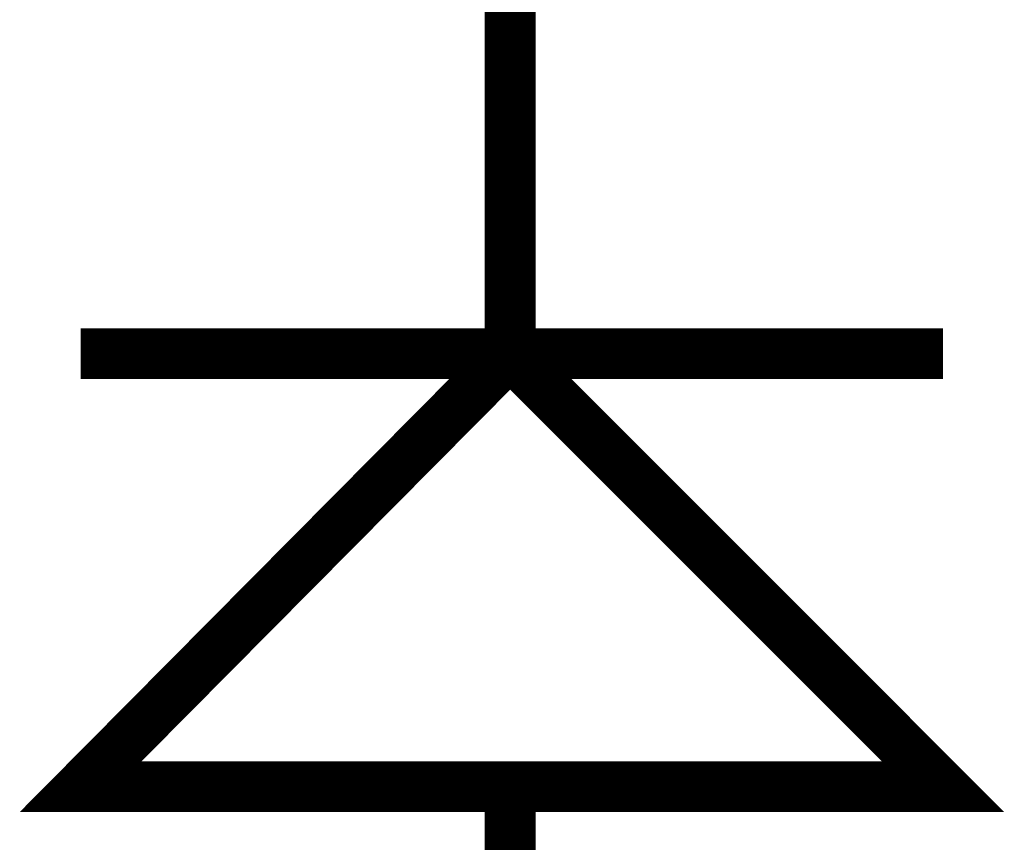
# Model space of a CAD drawing. Header units: inches. Extents: x 0 to 292, y 0 to 193.
# Tile 14 of 256: x 45.41 to 51.21, y 37.25 to 42.1. Entities that reach past the tile are written whole.
import ezdxf

# ---------------------------------------------------------------- set-up
doc = ezdxf.new("R2010")
doc.units = ezdxf.units.IN
doc.layers.add('Sheet', color=255, linetype='Continuous')

msp = doc.modelspace()

# ---------------------------------------------------------------- linework, layer by layer
at = {"layer": 'Sheet'}
for points in [[(48.3002, 40.1322, 0.2997, 0.2997, 0), (48.3002, 42.6661, 0.2997, 0.2997, 0)], [(45.7673, 40.1322, 0.2997, 0.2997, 0), (50.8525, 40.1322, 0.2997, 0.2997, 0)], [(48.3002, 37.5789, 0.2997, 0.2997, 0), (48.3002, 35.045, 0.2997, 0.2997, 0)]]:
    msp.add_lwpolyline(points, format="xyseb", dxfattribs=at)
for points in [[(50.8525, 37.5789, 0.2997, 0.2997, 0), (48.3002, 40.1322, 0.2997, 0.2997, 0), (45.7673, 37.5789, 0.2997, 0.2997, 0), (50.8525, 37.5789, 0.2997, 0.2997, 0)], [(50.8525, 37.5789, 0.0991, 0.0991, 0), (48.3002, 40.1322, 0.0991, 0.0991, 0), (45.7673, 37.5789, 0.0991, 0.0991, 0), (50.8525, 37.5789, 0.0991, 0.0991, 0)]]:
    msp.add_lwpolyline(points, format="xyseb", close=True, dxfattribs=at)

doc.saveas('drawing.dxf')
